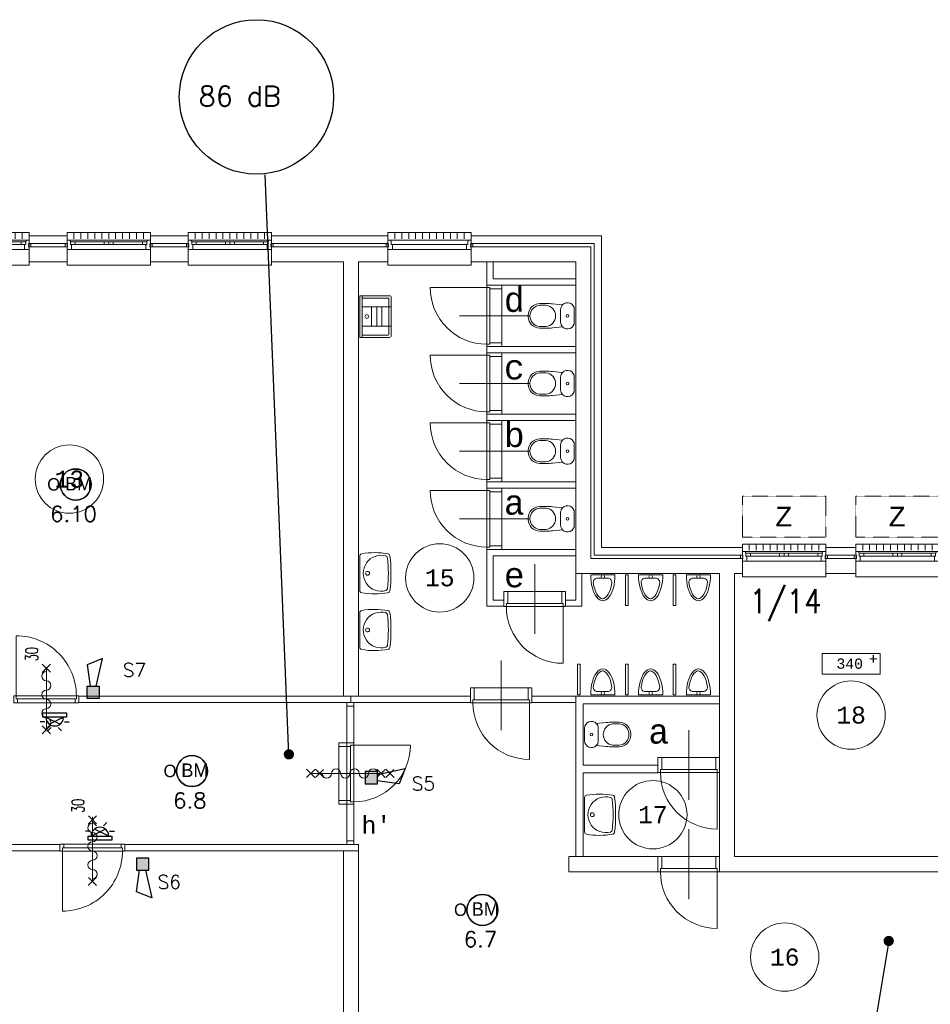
# Model space of a CAD drawing. Header units: millimetres. Extents: x 1890 to 160200, y 5205 to 111580.
# Tile 16 of 51: x 62061 to 75393, y 25606 to 40017. Entities that reach past the tile are written whole.
import ezdxf
from ezdxf.enums import TextEntityAlignment as Align
from ezdxf.xclip import XClip

# ---------------------------------------------------------------- set-up
doc = ezdxf.new("R2010")
doc.units = ezdxf.units.MM
doc.header["$XCLIPFRAME"] = 0
doc.linetypes.add('Xref-geb26-bgg$0$HIDDEN', pattern=[0.375, 0.25, -0.125])
for name, color, linetype in [('BRAND', 1, 'Continuous'), ('DB-waardes', 6, 'Continuous'), ('Xref', 253, 'Continuous'), ('Xref-geb26-bgg$0$AL$1A---_ALGEMEEN', 253, 'Continuous'), ('Xref-geb26-bgg$0$AT$1A---_TEKST035', 253, 'Continuous'), ('Xref-geb26-bgg$0$AT$1A---_TEKST050', 253, 'Continuous'), ('Xref-geb26-bgg$0$AT$1A---_TEKST070', 253, 'Continuous')]:
    doc.layers.add(name, color=color, linetype=linetype)
doc.layers.get('Xref').off()
doc.styles.add('ROMANS', font='romans')
doc.styles.add('TXT', font='txt')
doc.styles.add('Xref-geb26-bgg$0$MONOTXT', font='MONOTXT')
doc.styles.add('Xref-geb26-bgg$0$ROMANS', font='ROMANS')

# ---------------------------------------------------------------- blocks, each defined once
blk = doc.blocks.new('*O101')
at = {"layer": 'Xref-geb26-bgg$0$AL$1A---_ALGEMEEN', "color": 0, "linetype": 'Continuous', "lineweight": 0}
for p, q in [((-508.33, 240), (-508.33, 150)), ((-406.66, 240), (-406.66, 150)), ((-305, 240), (-305, 150)), ((-203.33, 240), (-203.33, 150)), ((-101.66, 240), (-101.66, 150)), ((0, 240), (0, 150)), ((101.66, 240), (101.66, 150)), ((203.33, 240), (203.33, 150)), ((305, 240), (305, 150)), ((406.66, 240), (406.66, 150)), ((508.33, 240), (508.33, 150)), ((-565.5, 130), (565.5, 130)), ((-493, 106), (-67, 106)), ((-493, 63), (-67, 63)), ((67, 106), (493, 106)), ((67, 63), (493, 63)), ((-543, -9), (543, -9))]:
    blk.add_line(p, q, dxfattribs=at)
for points in [[(-610, 190), (-610, 240), (610, 240), (610, 190)], [(-610, -190), (-610, -240), (610, -240), (610, -190)]]:
    blk.add_lwpolyline(points, dxfattribs=at)
for points in [[(-635, 30), (-601, 30), (-601, 46), (-610, 46), (-610, 60), (-601, 60), (-601, 76), (-635, 76)], [(-610, -9), (-545.15, -9), (-543, -6.86), (-543, 63), (-560, 63), (-560, 114), (-565.5, 114), (-565.5, 127.78), (-567.72, 130), (-610, 130), (-610, 76), (-601, 76), (-601, 60), (-610, 60), (-610, 46), (-601, 46), (-601, 30), (-610, 30)], [(-560, 106), (-493, 106), (-493, 63), (-560, 63)], [(-67, 106), (0, 106), (0, 63), (-67, 63)], [(67, 106), (0, 106), (0, 63), (67, 63)], [(560, 106), (493, 106), (493, 63), (560, 63)], [(610, -9), (545.15, -9), (543, -6.86), (543, 63), (560, 63), (560, 114), (565.5, 114), (565.5, 127.78), (567.72, 130), (610, 130), (610, 76), (601, 76), (601, 60), (610, 60), (610, 46), (601, 46), (601, 30), (610, 30)], [(635, 30), (601, 30), (601, 46), (610, 46), (610, 60), (601, 60), (601, 76), (635, 76)]]:
    blk.add_lwpolyline(points, close=True, dxfattribs=at)
blk = doc.blocks.new('*O102')
at = {"layer": 'Xref-geb26-bgg$0$AL$1A---_ALGEMEEN', "color": 0, "linetype": 'Continuous', "lineweight": 0}
for p, q in [((-508.33, 240), (-508.33, 150)), ((-406.66, 240), (-406.66, 150)), ((-305, 240), (-305, 150)), ((-203.33, 240), (-203.33, 150)), ((-101.66, 240), (-101.66, 150)), ((0, 240), (0, 150)), ((101.66, 240), (101.66, 150)), ((203.33, 240), (203.33, 150)), ((305, 240), (305, 150)), ((406.66, 240), (406.66, 150)), ((508.33, 240), (508.33, 150)), ((-565.5, 130), (565.5, 130)), ((-493, 106), (-67, 106)), ((-493, 63), (-67, 63)), ((67, 106), (493, 106)), ((67, 63), (493, 63)), ((-543, -9), (543, -9))]:
    blk.add_line(p, q, dxfattribs=at)
for points in [[(-610, 190), (-610, 240), (610, 240), (610, 190)], [(-610, -190), (-610, -240), (610, -240), (610, -190)]]:
    blk.add_lwpolyline(points, dxfattribs=at)
for points in [[(-635, 30), (-601, 30), (-601, 46), (-610, 46), (-610, 60), (-601, 60), (-601, 76), (-635, 76)], [(-610, -9), (-545.15, -9), (-543, -6.86), (-543, 63), (-560, 63), (-560, 114), (-565.5, 114), (-565.5, 127.78), (-567.72, 130), (-610, 130), (-610, 76), (-601, 76), (-601, 60), (-610, 60), (-610, 46), (-601, 46), (-601, 30), (-610, 30)], [(-560, 106), (-493, 106), (-493, 63), (-560, 63)], [(-67, 106), (0, 106), (0, 63), (-67, 63)], [(67, 106), (0, 106), (0, 63), (67, 63)], [(560, 106), (493, 106), (493, 63), (560, 63)], [(610, -9), (545.15, -9), (543, -6.86), (543, 63), (560, 63), (560, 114), (565.5, 114), (565.5, 127.78), (567.72, 130), (610, 130), (610, 76), (601, 76), (601, 60), (610, 60), (610, 46), (601, 46), (601, 30), (610, 30)], [(635, 30), (601, 30), (601, 46), (610, 46), (610, 60), (601, 60), (601, 76), (635, 76)]]:
    blk.add_lwpolyline(points, close=True, dxfattribs=at)
blk = doc.blocks.new('*O103')
at = {"layer": 'Xref-geb26-bgg$0$AL$1A---_ALGEMEEN', "color": 0, "linetype": 'Continuous', "lineweight": 0}
for p, q in [((-508.33, 240), (-508.33, 150)), ((-406.66, 240), (-406.66, 150)), ((-305, 240), (-305, 150)), ((-203.33, 240), (-203.33, 150)), ((-101.66, 240), (-101.66, 150)), ((0, 240), (0, 150)), ((101.66, 240), (101.66, 150)), ((203.33, 240), (203.33, 150)), ((305, 240), (305, 150)), ((406.66, 240), (406.66, 150)), ((508.33, 240), (508.33, 150)), ((-565.5, 130), (565.5, 130)), ((-493, 106), (-67, 106)), ((-493, 63), (-67, 63)), ((67, 106), (493, 106)), ((67, 63), (493, 63)), ((-543, -9), (543, -9))]:
    blk.add_line(p, q, dxfattribs=at)
for points in [[(-610, 190), (-610, 240), (610, 240), (610, 190)], [(-610, -190), (-610, -240), (610, -240), (610, -190)]]:
    blk.add_lwpolyline(points, dxfattribs=at)
for points in [[(-635, 30), (-601, 30), (-601, 46), (-610, 46), (-610, 60), (-601, 60), (-601, 76), (-635, 76)], [(-610, -9), (-545.15, -9), (-543, -6.86), (-543, 63), (-560, 63), (-560, 114), (-565.5, 114), (-565.5, 127.78), (-567.72, 130), (-610, 130), (-610, 76), (-601, 76), (-601, 60), (-610, 60), (-610, 46), (-601, 46), (-601, 30), (-610, 30)], [(-560, 106), (-493, 106), (-493, 63), (-560, 63)], [(-67, 106), (0, 106), (0, 63), (-67, 63)], [(67, 106), (0, 106), (0, 63), (67, 63)], [(560, 106), (493, 106), (493, 63), (560, 63)], [(610, -9), (545.15, -9), (543, -6.86), (543, 63), (560, 63), (560, 114), (565.5, 114), (565.5, 127.78), (567.72, 130), (610, 130), (610, 76), (601, 76), (601, 60), (610, 60), (610, 46), (601, 46), (601, 30), (610, 30)], [(635, 30), (601, 30), (601, 46), (610, 46), (610, 60), (601, 60), (601, 76), (635, 76)]]:
    blk.add_lwpolyline(points, close=True, dxfattribs=at)
blk = doc.blocks.new('*O112')
at = {"layer": 'Xref-geb26-bgg$0$AL$1A---_ALGEMEEN', "color": 0, "linetype": 'Continuous', "lineweight": 0}
for p, q in [((-508.33, 240), (-508.33, 150)), ((-406.66, 240), (-406.66, 150)), ((-305, 240), (-305, 150)), ((-203.33, 240), (-203.33, 150)), ((-101.66, 240), (-101.66, 150)), ((0, 240), (0, 150)), ((101.66, 240), (101.66, 150)), ((203.33, 240), (203.33, 150)), ((305, 240), (305, 150)), ((406.66, 240), (406.66, 150)), ((508.33, 240), (508.33, 150)), ((-565.5, 130), (565.5, 130)), ((-493, 106), (-67, 106)), ((-493, 63), (-67, 63)), ((67, 106), (493, 106)), ((67, 63), (493, 63)), ((-543, -9), (543, -9))]:
    blk.add_line(p, q, dxfattribs=at)
for points in [[(-610, 190), (-610, 240), (610, 240), (610, 190)], [(-610, -190), (-610, -240), (610, -240), (610, -190)]]:
    blk.add_lwpolyline(points, dxfattribs=at)
for points in [[(-635, 30), (-601, 30), (-601, 46), (-610, 46), (-610, 60), (-601, 60), (-601, 76), (-635, 76)], [(-610, -9), (-545.15, -9), (-543, -6.86), (-543, 63), (-560, 63), (-560, 114), (-565.5, 114), (-565.5, 127.78), (-567.72, 130), (-610, 130), (-610, 76), (-601, 76), (-601, 60), (-610, 60), (-610, 46), (-601, 46), (-601, 30), (-610, 30)], [(-560, 106), (-493, 106), (-493, 63), (-560, 63)], [(-67, 106), (0, 106), (0, 63), (-67, 63)], [(67, 106), (0, 106), (0, 63), (67, 63)], [(560, 106), (493, 106), (493, 63), (560, 63)], [(610, -9), (545.15, -9), (543, -6.86), (543, 63), (560, 63), (560, 114), (565.5, 114), (565.5, 127.78), (567.72, 130), (610, 130), (610, 76), (601, 76), (601, 60), (610, 60), (610, 46), (601, 46), (601, 30), (610, 30)], [(635, 30), (601, 30), (601, 46), (610, 46), (610, 60), (601, 60), (601, 76), (635, 76)]]:
    blk.add_lwpolyline(points, close=True, dxfattribs=at)
blk = doc.blocks.new('*O113')
at = {"layer": 'Xref-geb26-bgg$0$AL$1A---_ALGEMEEN', "color": 0, "linetype": 'Continuous', "lineweight": 0}
for p, q in [((-508.33, 240), (-508.33, 150)), ((-406.66, 240), (-406.66, 150)), ((-305, 240), (-305, 150)), ((-203.33, 240), (-203.33, 150)), ((-101.66, 240), (-101.66, 150)), ((0, 240), (0, 150)), ((101.66, 240), (101.66, 150)), ((203.33, 240), (203.33, 150)), ((305, 240), (305, 150)), ((406.66, 240), (406.66, 150)), ((508.33, 240), (508.33, 150)), ((-565.5, 130), (565.5, 130)), ((-493, 106), (-67, 106)), ((-493, 63), (-67, 63)), ((67, 106), (493, 106)), ((67, 63), (493, 63)), ((-543, -9), (543, -9))]:
    blk.add_line(p, q, dxfattribs=at)
for points in [[(-610, 190), (-610, 240), (610, 240), (610, 190)], [(-610, -190), (-610, -240), (610, -240), (610, -190)]]:
    blk.add_lwpolyline(points, dxfattribs=at)
for points in [[(-635, 30), (-601, 30), (-601, 46), (-610, 46), (-610, 60), (-601, 60), (-601, 76), (-635, 76)], [(-610, -9), (-545.15, -9), (-543, -6.86), (-543, 63), (-560, 63), (-560, 114), (-565.5, 114), (-565.5, 127.78), (-567.72, 130), (-610, 130), (-610, 76), (-601, 76), (-601, 60), (-610, 60), (-610, 46), (-601, 46), (-601, 30), (-610, 30)], [(-560, 106), (-493, 106), (-493, 63), (-560, 63)], [(-67, 106), (0, 106), (0, 63), (-67, 63)], [(67, 106), (0, 106), (0, 63), (67, 63)], [(560, 106), (493, 106), (493, 63), (560, 63)], [(610, -9), (545.15, -9), (543, -6.86), (543, 63), (560, 63), (560, 114), (565.5, 114), (565.5, 127.78), (567.72, 130), (610, 130), (610, 76), (601, 76), (601, 60), (610, 60), (610, 46), (601, 46), (601, 30), (610, 30)], [(635, 30), (601, 30), (601, 46), (610, 46), (610, 60), (601, 60), (601, 76), (635, 76)]]:
    blk.add_lwpolyline(points, close=True, dxfattribs=at)
blk = doc.blocks.new('*O116')
at = {"layer": 'Xref-geb26-bgg$0$AL$1A---_ALGEMEEN', "color": 0, "linetype": 'Continuous', "lineweight": 0}
for p, q in [((-508.33, 240), (-508.33, 150)), ((-406.66, 240), (-406.66, 150)), ((-305, 240), (-305, 150)), ((-203.33, 240), (-203.33, 150)), ((-101.66, 240), (-101.66, 150)), ((0, 240), (0, 150)), ((101.66, 240), (101.66, 150)), ((203.33, 240), (203.33, 150)), ((305, 240), (305, 150)), ((406.66, 240), (406.66, 150)), ((508.33, 240), (508.33, 150)), ((-565.5, 130), (565.5, 130)), ((-543, 63), (543, 63)), ((-543, -9), (543, -9))]:
    blk.add_line(p, q, dxfattribs=at)
for points in [[(-610, 190), (-610, 240), (610, 240), (610, 190)], [(-610, -190), (-610, -240), (610, -240), (610, -190)]]:
    blk.add_lwpolyline(points, dxfattribs=at)
for points in [[(-635, 30), (-601, 30), (-601, 46), (-610, 46), (-610, 60), (-601, 60), (-601, 76), (-635, 76)], [(-610, -9), (-545.15, -9), (-543, -6.86), (-543, 63), (-560, 63), (-560, 114), (-565.5, 114), (-565.5, 127.78), (-567.72, 130), (-610, 130), (-610, 76), (-601, 76), (-601, 60), (-610, 60), (-610, 46), (-601, 46), (-601, 30), (-610, 30)], [(610, -9), (545.15, -9), (543, -6.86), (543, 63), (560, 63), (560, 114), (565.5, 114), (565.5, 127.78), (567.72, 130), (610, 130), (610, 76), (601, 76), (601, 60), (610, 60), (610, 46), (601, 46), (601, 30), (610, 30)], [(635, 30), (601, 30), (601, 46), (610, 46), (610, 60), (601, 60), (601, 76), (635, 76)]]:
    blk.add_lwpolyline(points, close=True, dxfattribs=at)
blk = doc.blocks.new('Xref-geb26-bgg$0$ED0881')
at = {"layer": 'Xref-geb26-bgg$0$AL$1A---_ALGEMEEN', "color": 0, "linetype": 'Continuous', "lineweight": 0}
for p, q in [((475, -400), (475, 500)), ((915, 0), (35, 0)), ((55, 100), (895, 100)), ((55, 45), (895, 45))]:
    blk.add_line(p, q, dxfattribs=at)
for points in [[(55, 100), (0, 100), (0, 0), (35, 0), (35, 45), (55, 45), (55, 100)], [(950, 0), (915, 0), (915, 45), (895, 45), (895, 100), (950, 100), (950, 0)]]:
    blk.add_lwpolyline(points, close=True, dxfattribs=at)
blk.add_lwpolyline([(35, 0), (35, -880, 0.414214), (915, 0)], format="xyb", dxfattribs=at)
blk = doc.blocks.new('Xref-geb26-bgg$0$ED0831')
at = {"layer": 'Xref-geb26-bgg$0$AL$1A---_ALGEMEEN', "color": 0, "linetype": 'Continuous', "lineweight": 0}
for p, q in [((450, -400), (450, 620)), ((0, 0), (0, 220)), ((0, 220), (55, 220)), ((55, 220), (845, 220)), ((55, 220), (55, 45)), ((900, 220), (845, 220)), ((845, 220), (845, 45)), ((900, 0), (900, 220)), ((35, 0), (0, 0)), ((55, 45), (35, 45)), ((35, 45), (35, 0)), ((35, 0), (35, -830)), ((865, 0), (35, 0)), ((55, 45), (845, 45)), ((845, 45), (865, 45)), ((865, 45), (865, 0)), ((865, 0), (900, 0))]:
    blk.add_line(p, q, dxfattribs=at)
blk.add_arc((35, 0), 830, 270, 360, dxfattribs=at)
blk = doc.blocks.new('Xref-geb26-bgg$0$CLOS02')
at = {"layer": 'Xref-geb26-bgg$0$AL$1A---_ALGEMEEN', "color": 0, "linetype": 'Continuous', "lineweight": 0}
for p, q in [((-92, -220), (92, -220)), ((-155, -528), (-155, -436)), ((155, -528), (155, -436)), ((-1, -670), (1, -670))]:
    blk.add_line(p, q, dxfattribs=at)
blk.add_lwpolyline([(-176, -338), (-162, -192, -0.674333), (-92, -20), (92, -20, -0.674333), (162, -192), (176, -338, -0.023285), (180, -431), (180, -525, -0.414214), (10, -695), (-10, -695, -0.414214), (-180, -525), (-180, -431, -0.023285), (-176, -338)], format="xyb", dxfattribs=at)
blk.add_circle((0, -120), 20, dxfattribs=at)
for centre, radius, start, end in [((-92, -120), 100, 225.9727, 270), ((92, -120), 100, 270, 314.0273), ((0, -450), 156, 4.9264, 175.0736), ((0, -514), 156, 184.9259, 355.0741)]:
    blk.add_arc(centre, radius, start, end, dxfattribs=at)
blk = doc.blocks.new('Xref-geb26-bgg$0$UG61')
at = {"layer": 'Xref-geb26-bgg$0$AL$1A---_ALGEMEEN', "color": 0, "linetype": 'Continuous', "lineweight": 0}
for p, q in [((305, -20), (-305, -20)), ((-305, -20), (-305, -450)), ((305, -55), (-305, -55)), ((-270, -435), (-270, -55)), ((-140, -55), (-140, -480)), ((140, -55), (140, -480)), ((270, -55), (270, -435)), ((305, -450), (305, -20)), ((140, -192), (-140, -192)), ((140, -268), (-140, -268)), ((140, -342), (-140, -342)), ((-275, -480), (275, -480)), ((260, -445), (-260, -445))]:
    blk.add_line(p, q, dxfattribs=at)
blk.add_circle((-1, -122), 28.1, dxfattribs=at)
for centre, radius, start, end in [((-275, -450), 30, 180, 270), ((-260, -435), 10, 180, 270), ((260, -435), 10, 270, 360), ((275, -450), 30, 270, 360)]:
    blk.add_arc(centre, radius, start, end, dxfattribs=at)
blk = doc.blocks.new('Xref-geb26-bgg$0$WT01')
at = {"layer": 'Xref-geb26-bgg$0$AL$1A---_ALGEMEEN', "color": 0, "linetype": 'Continuous', "lineweight": 0}
blk.add_line((-253, -20), (253, -20), dxfattribs=at)
blk.add_circle((0, -133), 28.1, dxfattribs=at)
for centre, radius, start, end in [((766, -236), 1068, 169.7983, 190.5514), ((-253, -53), 33, 90, 169.9973), ((0, -332), 263, 344.8667, 195.1333), ((253, -53), 33, 10.0027, 90), ((-766, -236), 1068, 349.4486, 10.2017), ((-252, -426), 33, 190.3455, 263.1425), ((-222, -392), 33, 195.1333, 263.9582), ((0, 1707), 2144, 263.9582, 276.0418), ((222, -392), 33, 276.0418, 344.8667), ((252, -426), 33, 276.8575, 349.6545), ((0, 1669), 2144, 263.1425, 276.8575)]:
    blk.add_arc(centre, radius, start, end, dxfattribs=at)
blk = doc.blocks.new('Xref-geb26-bgg$0$URIN03')
at = {"layer": 'Xref-geb26-bgg$0$AL$1A---_ALGEMEEN', "color": 0, "linetype": 'Continuous', "lineweight": 0}
for p, q in [((-177, -50), (-178, -50)), ((178, -50), (177, -50))]:
    blk.add_line(p, q, dxfattribs=at)
blk.add_lwpolyline([(-178, -20), (178, -20)], dxfattribs=at)
for points in [[(7, -70), (-72, -70, 0.414214), (-132, -130), (-132, -133)], [(0, -70), (80, -70, -0.414214), (140, -130), (140, -133)]]:
    blk.add_lwpolyline(points, format="xyb", dxfattribs=at)
blk.add_circle((0, -45), 25, dxfattribs=at)
for centre, major_axis, ratio, start_param, end_param in [((0, -20), (0, -380), 0.467105, 4.712389, 7.853982), ((7, -20), (0, -350), 0.421429, 5.041111, 6.283185), ((0, -20), (0, -350), 0.421429, 0, 1.242074)]:
    blk.add_ellipse(centre, major_axis=major_axis, ratio=ratio, start_param=start_param, end_param=end_param, dxfattribs=at)
blk = doc.blocks.new('*O216')
at = {"layer": 'Xref-geb26-bgg$0$AL$1A---_ALGEMEEN', "color": 0, "linetype": 'Xref-geb26-bgg$0$HIDDEN', "lineweight": 0}
blk.add_lwpolyline([(-610, -300), (610, -300), (610, 300), (-610, 300)], close=True, dxfattribs=at)
at = {"layer": 'Xref-geb26-bgg$0$AT$1A---_TEKST050', "linetype": 'Continuous', "lineweight": 0, "style": 'Xref-geb26-bgg$0$MONOTXT'}
blk.add_text('Z', height=288, dxfattribs=at).set_placement((-4.61, 1.91), align=Align.MIDDLE)
blk = doc.blocks.new('*O217')
at = {"layer": 'Xref-geb26-bgg$0$AL$1A---_ALGEMEEN', "color": 0, "linetype": 'Xref-geb26-bgg$0$HIDDEN', "lineweight": 0}
blk.add_lwpolyline([(-610, -300), (610, -300), (610, 300), (-610, 300)], close=True, dxfattribs=at)
at = {"layer": 'Xref-geb26-bgg$0$AT$1A---_TEKST050', "linetype": 'Continuous', "lineweight": 0, "style": 'Xref-geb26-bgg$0$MONOTXT'}
blk.add_text('Z', height=288, dxfattribs=at).set_placement((-4.61, 1.91), align=Align.MIDDLE)
blk = doc.blocks.new('Xref-geb26-bgg$0$BRW60')
at = {"layer": 'Xref-geb26-bgg$0$AL$1A---_ALGEMEEN', "color": 0, "linetype": 'Continuous', "lineweight": 0}
for p, q in [((-61.42, 393.58), (61.44, 516.42)), ((59.2, 395.81), (-59.18, 514.19)), ((-61.42, -506.42), (61.44, -383.58)), ((59.2, -504.19), (-59.18, -385.81))]:
    blk.add_line(p, q, dxfattribs=at)
blk = doc.blocks.new('Xref-geb26-bgg$0$DR30BZ')
at = {"layer": 'Xref-geb26-bgg$0$AL$1A---_ALGEMEEN', "color": 0, "linetype": 'Continuous', "lineweight": 0}
blk.add_line((-450, 0), (450, 0), dxfattribs=at)
for centre, start, end in [((-339, 0), 180, 360), ((-204, 0), 360, 180), ((-68, 0), 180, 360), ((68, 0), 360, 180), ((204, 0), 180, 360), ((339, 0), 360, 180)]:
    blk.add_arc(centre, 67.8, start, end, dxfattribs=at)
at = {"layer": 'Xref-geb26-bgg$0$AL$1A---_ALGEMEEN', "color": 0, "linetype": 'Continuous', "lineweight": 0, "rotation": 270}
blk.add_blockref('Xref-geb26-bgg$0$BRW60', (0, 0), dxfattribs=at)
at = {"layer": 'Xref-geb26-bgg$0$AT$1A---_TEKST035', "linetype": 'Continuous', "lineweight": 0, "style": 'Xref-geb26-bgg$0$ROMANS', "width": 0.666667}
blk.add_text('30', height=180, dxfattribs=at).set_placement((559, 123))
blk = doc.blocks.new('*O195')
at = {"layer": 'Xref-geb26-bgg$0$AL$1A---_ALGEMEEN', "color": 0, "linetype": 'Continuous', "lineweight": 0}
blk.add_lwpolyline([(0, -407, 1), (0, -271, -1), (0, -136, 1), (0, 0, -1), (0, 136, 1), (0, 271, -1), (0, 407)], format="xyb", dxfattribs=at)
blk = doc.blocks.new('Xref-geb26-bgg$0$BRW00')
at = {"layer": 'Xref-geb26-bgg$0$AL$1A---_ALGEMEEN', "color": 0, "linetype": 'Continuous', "lineweight": 0}
blk.add_blockref('*O195', (0, 0), dxfattribs=at)
blk = doc.blocks.new('*O224')
at = {"layer": 'Xref-geb26-bgg$0$AL$1A---_ALGEMEEN', "color": 0, "linetype": 'Continuous', "lineweight": 0}
for p, q in [((-641.42, 61.43), (-518.58, -61.42)), ((-639.19, -59.18), (-520.81, 59.2)), ((-511.42, 61.43), (-388.58, -61.42)), ((-509.19, -59.18), (-390.81, 59.2)), ((450, 0.01), (-450, 0.01)), ((388.58, 61.43), (511.42, -61.42)), ((390.81, -59.18), (509.19, 59.2)), ((518.58, 61.43), (641.42, -61.42)), ((520.81, -59.18), (639.19, 59.2))]:
    blk.add_line(p, q, dxfattribs=at)
at = {"layer": 'Xref-geb26-bgg$0$AL$1A---_ALGEMEEN', "color": 0, "linetype": 'Continuous', "lineweight": 0, "rotation": 270}
blk.add_blockref('Xref-geb26-bgg$0$BRW00', (-5, 0.01), dxfattribs=at)
blk = doc.blocks.new('*O223')
at = {"layer": 'Xref-geb26-bgg$0$AL$1A---_ALGEMEEN', "color": 0, "linetype": 'Continuous', "lineweight": 0}
blk.add_line((-169.29, -695), (-169.29, 1005), dxfattribs=at)
for points in [[(-169.29, -1040), (-69.29, -1040), (-69.29, 1040), (-169.29, 1040)], [(-169.29, 985), (-69.29, 985), (-69.29, 1040), (-169.29, 1040)], [(-169.29, -1040), (-69.29, -1040), (-69.29, -985), (-169.29, -985)]]:
    blk.add_lwpolyline(points, close=True, dxfattribs=at)
at = {"layer": 'Xref-geb26-bgg$0$AL$1A---_ALGEMEEN', "color": 0, "linetype": 'Continuous', "lineweight": 0, "yscale": -1, "rotation": 270}
blk.add_blockref('Xref-geb26-bgg$0$ED0831', (-69.29, 450), dxfattribs=at)
at = {"layer": 'Xref-geb26-bgg$0$AL$1A---_ALGEMEEN', "color": 0, "linetype": 'Continuous', "lineweight": 0}
blk.add_blockref('*O224', (-119.29, -0.01), dxfattribs=at)
blk = doc.blocks.new('Xref-geb26-bgg')
at = {"layer": 'Xref-geb26-bgg$0$AL$1A---_ALGEMEEN', "linetype": 'Continuous', "lineweight": 0}
blk.add_line((146160.43, 95453.82), (146045.43, 95453.82), dxfattribs=at)
for points in [[(135718.43, 100393.82), (136273.43, 100393.82), (136273.43, 100283.82), (135718.43, 100283.82)], [(137493.43, 100393.82), (138048.43, 100393.82), (138048.43, 100283.82), (137493.43, 100283.82)], [(139268.43, 100283.82), (140970.43, 100283.82), (140970.43, 100393.82), (139268.43, 100393.82)], [(142190.43, 100393.82), (144100.43, 100393.82), (144100.43, 95833.82), (146160.43, 95833.82), (146160.43, 95723.82), (143990.43, 95723.82), (143990.43, 100283.82), (142190.43, 100283.82)], [(135718.43, 100233.82), (136273.43, 100233.82), (136273.43, 100013.82), (135718.43, 100013.82)], [(137493.43, 100233.82), (138048.43, 100233.82), (138048.43, 100013.82), (137493.43, 100013.82)], [(139268.43, 100233.82), (140970.43, 100233.82), (140970.43, 100013.82), (140540.43, 100013.82), (140540.43, 93656.32), (140320.43, 93656.32), (140320.43, 100013.82), (139268.43, 100013.82)], [(142190.43, 100233.82), (143940.43, 100233.82), (143940.43, 95673.82), (146160.43, 95673.82), (146160.43, 95453.82), (146045.43, 95453.82), (146045.43, 91308.82), (149460.43, 91308.82), (149460.43, 92088.82), (149570.43, 92088.82), (149570.43, 91308.82), (149620.43, 91308.82), (149620.43, 92088.82), (149840.43, 92088.82), (149840.43, 91198.82), (149730.43, 91088.82), (145825.43, 91088.82), (145825.43, 95453.82), (143720.43, 95453.82), (143720.43, 100013.82), (142190.43, 100013.82)], [(142510.43, 100013.82), (142420.43, 100013.82), (142420.43, 99673.82), (143720.43, 99673.82), (143720.43, 99763.82), (142510.43, 99763.82)], [(143720.43, 98683.82), (142420.43, 98683.82), (142420.43, 98773.82), (143720.43, 98773.82)], [(143720.43, 97693.82), (142420.43, 97693.82), (142420.43, 97783.82), (143720.43, 97783.82)], [(143720.43, 96703.82), (142420.43, 96703.82), (142420.43, 96793.82), (143720.43, 96793.82)], [(143720.43, 95803.82), (142420.43, 95803.82), (142420.43, 94973.82), (142670.43, 94973.82), (142670.43, 95063.82), (142510.43, 95063.82), (142510.43, 95713.82), (143720.43, 95713.82)], [(147380.43, 95723.82), (147820.43, 95723.82), (147820.43, 95833.82), (147380.43, 95833.82)], [(147380.43, 95453.82), (147820.43, 95453.82), (147820.43, 95673.82), (147380.43, 95673.82)], [(143720.43, 95453.82), (143810.43, 95453.82), (143810.43, 94973.82), (143570.43, 94973.82), (143570.43, 95063.82), (143720.43, 95063.82)], [(144487.93, 94983.82), (144487.93, 95433.82), (144447.93, 95433.82), (144447.93, 94983.82)], [(145187.93, 94983.82), (145187.93, 95433.82), (145147.93, 95433.82), (145147.93, 94983.82)], [(147327.93, 93981.32), (148177.93, 93981.32), (148177.93, 94281.32), (147327.93, 94281.32)], [(143787.93, 94126.32), (143787.93, 93676.32), (143747.93, 93676.32), (143747.93, 94126.32)], [(144487.93, 94126.32), (144487.93, 93676.32), (144447.93, 93676.32), (144447.93, 94126.32)], [(145187.93, 94126.32), (145187.93, 93676.32), (145147.93, 93676.32), (145147.93, 94126.32)], [(140430.43, 93656.32), (136445.43, 93656.32), (136445.43, 93566.32), (140430.43, 93566.32)], [(140430.43, 93566.32), (142180.43, 93566.32), (142180.43, 93656.32), (140430.43, 93656.32)], [(143080.43, 93566.32), (143720.43, 93566.32), (143720.43, 93656.32), (143080.43, 93656.32)], [(143720.43, 93656.32), (145825.43, 93656.32), (145825.43, 93546.32), (143830.43, 93546.32), (143830.43, 92646.82), (144925.43, 92646.82), (144925.43, 92536.82), (143830.43, 92536.82), (143830.43, 91308.82), (143720.43, 91308.82)], [(128875.43, 91396.32), (136170.43, 91396.32), (136170.43, 91486.32), (128875.43, 91486.32)], [(140540.43, 91486.32), (137120.43, 91486.32), (137120.43, 91396.32), (140540.43, 91396.32)], [(140320.43, 91396.32), (140540.43, 91396.32), (140540.43, 85038.82), (141080.43, 85038.82), (141080.43, 84818.82), (139268.43, 84818.82), (139268.43, 85038.82), (140320.43, 85038.82)], [(143620.43, 91088.82), (144925.43, 91088.82), (144925.43, 91308.82), (143620.43, 91308.82)], [(145825.43, 91308.82), (145825.43, 91308.82), (145770.43, 91308.82), (145770.43, 91308.82)]]:
    blk.add_lwpolyline(points, close=True, dxfattribs=at)
for centre in [(136307.93158, 96835.0837), (141730.4269, 95388.82475), (147752.93, 93381.32), (144850.42403, 91922.82062), (146780.42582, 89838.82125)]:
    blk.add_circle(centre, 500, dxfattribs=at)
for name, p in [('*O101', (135108.43, 100203.82)), ('*O102', (136883.43, 100203.82)), ('*O103', (138658.43, 100203.82)), ('*O116', (141580.43, 100203.82)), ('*O113', (146770.43, 95643.82)), ('*O112', (148430.43, 95643.82)), ('*O223', (140539.72, 92526.31)), ('Xref-geb26-bgg$0$ED0881', (136170.43, 91391.32))]:
    blk.add_blockref(name, p, dxfattribs=at)
for name, p, rotation in [('Xref-geb26-bgg$0$ED0831', (142420.43, 99673.82), 270), ('Xref-geb26-bgg$0$ED0831', (142420.43, 98683.82), 270), ('Xref-geb26-bgg$0$ED0831', (142420.43, 97693.82), 270), ('Xref-geb26-bgg$0$ED0831', (142420.43, 96703.82), 270), ('Xref-geb26-bgg$0$WT01', (140540.43, 95456.32), 90), ('Xref-geb26-bgg$0$WT01', (140540.43, 94626.32), 90), ('Xref-geb26-bgg$0$DR30BZ', (135970.43, 93611.32), 90), ('Xref-geb26-bgg$0$URIN03', (144117.93, 93656.32), 180), ('Xref-geb26-bgg$0$URIN03', (144817.93, 93656.32), 180), ('Xref-geb26-bgg$0$URIN03', (145517.93, 93656.32), 180), ('Xref-geb26-bgg$0$CLOS02', (143830.43, 93096.57), 90), ('Xref-geb26-bgg$0$DR30BZ', (136645.43, 91391.32), 90), ('Xref-geb26-bgg$0$WT01', (143830.43, 91922.82), 90)]:
    blk.add_blockref(name, p, dxfattribs=dict(at, rotation=rotation))
at = {"layer": 'Xref-geb26-bgg$0$AL$1A---_ALGEMEEN', "linetype": 'Continuous', "lineweight": 0, "yscale": -1}
for name, p, rotation in [('Xref-geb26-bgg$0$UG61', (140540.43, 99213.82), 270), ('Xref-geb26-bgg$0$CLOS02', (143720.43, 99223.82), 90), ('Xref-geb26-bgg$0$CLOS02', (143720.43, 98233.82), 90), ('Xref-geb26-bgg$0$CLOS02', (143720.43, 97243.82), 90), ('Xref-geb26-bgg$0$CLOS02', (143720.43, 96253.82), 90), ('Xref-geb26-bgg$0$ED0831', (143570.43, 94968.82), 180), ('Xref-geb26-bgg$0$URIN03', (144117.93, 95453.82), 180), ('Xref-geb26-bgg$0$URIN03', (144817.93, 95453.82), 180), ('Xref-geb26-bgg$0$URIN03', (145517.93, 95453.82), 180), ('Xref-geb26-bgg$0$ED0831', (143080.43, 93561.32), 180), ('Xref-geb26-bgg$0$ED0831', (145825.43, 92541.82), 180), ('Xref-geb26-bgg$0$ED0831', (145825.43, 91088.82), 180)]:
    blk.add_blockref(name, p, dxfattribs=dict(at, rotation=rotation))
at = {"layer": 'Xref-geb26-bgg$0$AL$1A---_ALGEMEEN', "linetype": 'Xref-geb26-bgg$0$HIDDEN', "lineweight": 0}
for name, p in [('*O217', (146770.43, 96283.82)), ('*O216', (148430.43, 96283.82))]:
    blk.add_blockref(name, p, dxfattribs=at)
at = {"layer": 'Xref-geb26-bgg$0$AL$1A---_ALGEMEEN', "linetype": 'Continuous', "lineweight": 0, "yscale": -1}
blk.add_blockref('Xref-geb26-bgg$0$ED0881', (135495.43, 93661.32), dxfattribs=at)
at = {"layer": 'Xref-geb26-bgg$0$AT$1A---_TEKST035', "linetype": 'Continuous', "lineweight": 0, "style": 'Xref-geb26-bgg$0$MONOTXT'}
for s, p in [('+', (148013.15, 94202.59)), (' 340', (147407.56, 94133.87))]:
    blk.add_text(s, height=150, dxfattribs=at).set_placement(p, align=Align.MIDDLE_LEFT)
at = {"layer": 'Xref-geb26-bgg$0$AT$1A---_TEKST050', "linetype": 'Continuous', "lineweight": 0, "style": 'Xref-geb26-bgg$0$MONOTXT'}
for s, p in [('13', (136307.92, 96835.07)), ('15', (141730.41, 95388.81)), ('18', (147752.92, 93381.31)), ("h'", (140802.1, 91780.31)), ('17', (144850.4, 91922.8)), ('16', (146780.41, 89838.81))]:
    blk.add_text(s, height=250.00002, dxfattribs=at).set_placement(p, align=Align.MIDDLE)
at = {"layer": 'Xref-geb26-bgg$0$AT$1A---_TEKST070', "linetype": 'Continuous', "lineweight": 0, "style": 'Xref-geb26-bgg$0$MONOTXT'}
for s, p in [('d', (142669.95, 99458.98)), ('c', (142669.95, 98468.98)), ('b', (142669.95, 97478.98)), ('a', (142669.95, 96488.98)), ('e', (142669.95, 95426.51)), ('a', (144784.5, 93138.58))]:
    blk.add_text(s, height=349.99998, dxfattribs=at).set_placement(p, align=Align.MIDDLE_LEFT)
at = {"layer": 'Xref-geb26-bgg$0$AT$1A---_TEKST070', "linetype": 'Continuous', "lineweight": 0, "style": 'Xref-geb26-bgg$0$ROMANS', "width": 0.857143}
blk.add_text('1/14', height=349.99998, dxfattribs=at).set_placement((146266.9, 94872.01))
blk = doc.blocks.new('BR-OPT-M')
at = {"layer": 'BRAND', "color": 0}
blk.add_lwpolyline([(1.75, 0, 1), (-1.75, 0, 1)], format="xyb", close=True, dxfattribs=at)
blk.add_circle((0, 0), 1.75, dxfattribs=at)
for start, end in [(0, 180), (180, 0)]:
    blk.add_arc((0, 0), 1.75, start, end, dxfattribs=at)
at = {"layer": 'BRAND', "color": 0, "style": 'TXT'}
blk.add_text('O', height=1.4, dxfattribs=at).set_placement((-3.2, -0.68))
at = {"layer": 'BRAND', "color": 0, "insert": (-1.2, 0.86), "char_height": 1.522, "width": 4.0171, "attachment_point": 1, "style": 'TXT'}
blk.add_mtext('BM', dxfattribs=at)
at = {"layer": 'BRAND', "color": 0, "style": 'ROMANS'}
blk.add_attdef('ION1-B', text='', height=1.75, dxfattribs=at).set_placement((-0.23, -2.43), align=Align.TOP_CENTER)
blk = doc.blocks.new('NEVENIN')
at = {"layer": 'BRAND', "color": 0}
for p, q in [((-2.16, 1.02), (1.31, 2.74)), ((-0.86, 3.53), (-1.68, 4.35)), ((2.16, 1.02), (-1.31, 2.74)), ((0.86, 3.53), (1.68, 4.35)), ((-2.37, 2.19), (-3.54, 2.19)), ((-2.91, 1.02), (2.91, 1.02)), ((-2.91, 0), (-2.91, 1.02)), ((2.91, 0), (-2.91, 0)), ((2.37, 2.19), (3.54, 2.19)), ((2.91, 1.02), (2.91, 0))]:
    blk.add_line(p, q, dxfattribs=at)
blk.add_arc((0, 1.02), 2.16, 360, 180, dxfattribs=at)
blk = doc.blocks.new('SWHOOP')
at = {"layer": 'BRAND', "color": 0}
for p, q in [((3, 1.5), (0, 1.5)), ((3, 0.75), (9.75, 2.25)), ((3, -1.5), (3, 1.5)), ((9.75, 2.25), (8.25, -1.5)), ((0, -1.5), (3, -1.5)), ((8.25, -1.5), (3, -0.75))]:
    blk.add_line(p, q, dxfattribs=at)
at = {"layer": 'BRAND'}
blk.add_line((0, 1.5), (0, -1.5), dxfattribs=at)
at = {"layer": 'BRAND', "color": 0}
blk.add_solid([(0, -1.5), (3, -1.5), (0, 1.5), (3, 1.5)], dxfattribs=at)

msp = doc.modelspace()

# ---------------------------------------------------------------- linework, layer by layer
at = {"layer": 'DB-waardes'}
for p, q in [((66002, 29264), (65656, 37748)), ((74785, 26533), (74134, 22616))]:
    msp.add_line(p, q, dxfattribs=at)
at = {"layer": 'DB-waardes', "const_width": 75}
for points in [[(65965, 29264, 1), (66040, 29264, 1)], [(74747, 26533, 1), (74822, 26533, 1)]]:
    msp.add_lwpolyline(points, format="xyb", close=True, dxfattribs=at)
at = {"layer": 'DB-waardes'}
msp.add_circle((65528, 38886), 1130, dxfattribs=at)

# ---------------------------------------------------------------- block references
at = {"layer": 'BRAND'}
ref = msp.add_blockref('BR-OPT-M', (62881, 33213), dxfattribs=dict(at, xscale=130, yscale=130, zscale=130))
XClip(ref).set_block_clipping_path([(-454.1975768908, -149.5301196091), (189.03319234, 82.4014410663)])
ref.add_auto_attribs({'ION1-B': '6.10'})
ref = msp.add_blockref('SWHOOP', (63137, 30081), dxfattribs=dict(at, xscale=-60, yscale=60, zscale=60, rotation=270))
XClip(ref).set_block_clipping_path([(-271.7774603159, -988.3628210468), (230.7409211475, 405.3038456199)])
ref = msp.add_blockref('NEVENIN', (62574, 29870), dxfattribs=dict(at, xscale=60, yscale=60, zscale=60, rotation=180))
XClip(ref).set_block_clipping_path([(-414.688334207, -234.256280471), (978.9783324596, 268.2621009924)])
ref = msp.add_blockref('BR-OPT-M', (64584, 29019), dxfattribs=dict(at, xscale=130, yscale=130, zscale=130))
XClip(ref).set_block_clipping_path([(-467.3006257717, -117.269339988), (175.930143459, 114.6622206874)])
ref.add_auto_attribs({'ION1-B': '6.8'})
ref = msp.add_blockref('SWHOOP', (67121, 28922), dxfattribs=dict(at, xscale=60, yscale=60, zscale=60))
XClip(ref).set_block_clipping_path([(-1054.7692524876, -252.4713670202), (338.8974141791, 250.0470144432)])
ref = msp.add_blockref('NEVENIN', (63236, 28007), dxfattribs=dict(at, xscale=60, yscale=60, zscale=60))
XClip(ref).set_block_clipping_path([(-990.0135421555, -237.2173027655), (403.6531245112, 265.3010786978)])
ref = msp.add_blockref('SWHOOP', (63860, 27747), dxfattribs=dict(at, xscale=60, yscale=60, zscale=60, rotation=270))
XClip(ref).set_block_clipping_path([(-269.6397961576, -1000.4197484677), (232.8785853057, 393.246918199)])
ref = msp.add_blockref('BR-OPT-M', (68836, 26987), dxfattribs=dict(at, xscale=130, yscale=130, zscale=130))
XClip(ref).set_block_clipping_path([(-500.0061298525, -101.6394437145), (143.2246393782, 130.2921169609)])
ref.add_auto_attribs({'ION1-B': '6.7'})
at = {"layer": 'Xref'}
ref = msp.add_blockref('Xref-geb26-bgg', (-73519, -63542), dxfattribs=at)
XClip(ref).set_block_clipping_path([(77218.5005235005, 77622.422877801), (161938.5005235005, 106512.422877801)])

# ---------------------------------------------------------------- texts
at = {"layer": 'BRAND', "style": 'ROMANS'}
for s, p in [('S7', (63570, 30397)), ('S5', (67800, 28737)), ('S6', (64080, 27297))]:
    msp.add_text(s, height=200, dxfattribs=at).set_placement(p)
at = {"layer": 'DB-waardes', "style": 'ROMANS'}
msp.add_text('86 dB', height=292.5, dxfattribs=at).set_placement((64681, 38753))

doc.saveas('drawing.dxf')
